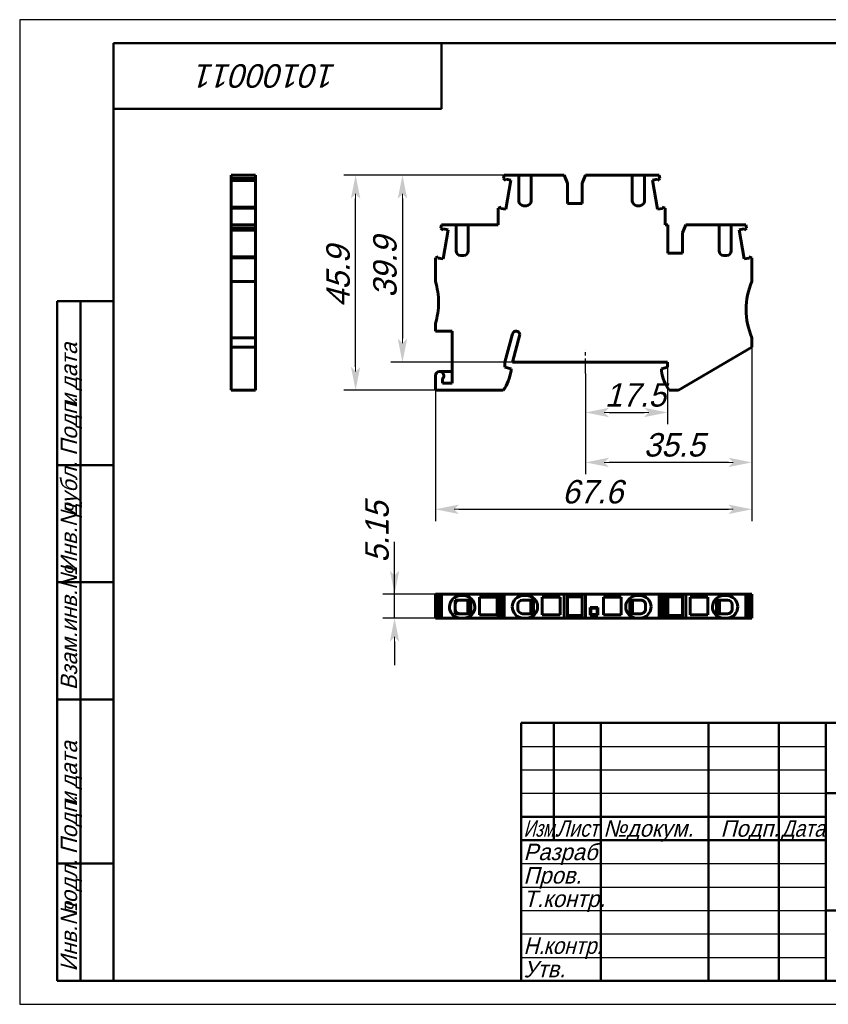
# Model space of a CAD drawing. Header units: millimetres. Extents: x 0 to 297, y 0 to 210.
# Tile 1 of 2: x 0 to 173, y 0 to 210. Entities that reach past the tile are written whole.
import ezdxf

# ---------------------------------------------------------------- set-up
doc = ezdxf.new("R2010")
doc.units = ezdxf.units.MM
doc.linetypes.add('CENTER_per1_scale0.102362', pattern=[5.2, 3.25, -0.65, 0.65, -0.65])
doc.styles.add('TextStyle_1', font='T-FLEX Type A.TTF', dxfattribs={"oblique": 15, "height": 5})
doc.styles.add('TextStyle_2', font='T-FLEX Type A.TTF', dxfattribs={"oblique": 15, "height": 3.5})
doc.styles.add('TextStyle_3', font='T-FLEX Type A.TTF', dxfattribs={"width": 0.744064, "oblique": 15, "height": 3.5})
doc.styles.add('TextStyle_4', font='T-FLEX Type A.TTF', dxfattribs={"width": 0.883061, "oblique": 15, "height": 3.5})
doc.styles.add('TextStyle_5', font='T-FLEX Type A.TTF', dxfattribs={"width": 0.94413, "oblique": 15, "height": 3.5})
doc.styles.add('TextStyle_7', font='T-FLEX Type A.TTF', dxfattribs={"oblique": 15, "height": 5})
doc.dimstyles.new('DIM_ST_1', dxfattribs={"dimtxt": 5, "dimasz": 5, "dimexe": 2.5, "dimexo": 0, "dimtad": 1, "dimrnd": 0.01, "dimdsep": 46, "dimtxsty": 'TextStyle_1', "dimblk": 'Arrow_3_C7_Status', "dimcen": 0.09, "dimclrd": 7, "dimclre": 7, "dimclrt": 7, "dimazin": 0, "dimtfac": 1, "dimtdec": 0, "dimtmove": 0, "dimatfit": 0, "dimldrblk": 'NONE', "dimfxl": 1, "dimtvp": 1, "dimtolj": 1, "dimarcsym": 0})
doc.dimstyles.new('DIM_ST_2', dxfattribs={"dimtxt": 5, "dimasz": 5, "dimexe": 2.5, "dimexo": 0, "dimtad": 1, "dimdec": 1, "dimrnd": 0.1, "dimdsep": 46, "dimtxsty": 'TextStyle_1', "dimblk": 'Arrow_3_C7_Status', "dimcen": 0.09, "dimclrd": 7, "dimclre": 7, "dimclrt": 7, "dimazin": 0, "dimtfac": 1, "dimtdec": 0, "dimtmove": 0, "dimatfit": 0, "dimldrblk": 'NONE', "dimfxl": 1, "dimtvp": 1, "dimtolj": 1, "dimarcsym": 0})
doc.dimstyles.new('DIM_ST_3', dxfattribs={"dimtxt": 5, "dimasz": 5, "dimexe": 2.5, "dimexo": 0, "dimtad": 1, "dimdec": 1, "dimrnd": 0.1, "dimdsep": 46, "dimtxsty": 'TextStyle_1', "dimblk": 'Arrow_3_C7_Status', "dimcen": 0.09, "dimclrd": 7, "dimclre": 7, "dimclrt": 7, "dimazin": 0, "dimtfac": 1, "dimtdec": 0, "dimtmove": 0, "dimatfit": 0, "dimldrblk": 'NONE', "dimfxl": 1, "dimtvp": 1, "dimtolj": 1, "dimarcsym": 0})
doc.dimstyles.new('DIM_ST_4', dxfattribs={"dimtxt": 5, "dimasz": 5, "dimexe": 2.5, "dimexo": 0, "dimtad": 1, "dimrnd": 0.01, "dimdsep": 46, "dimtxsty": 'TextStyle_1', "dimblk": 'Arrow_3_C7_Status', "dimcen": 0.09, "dimclrd": 7, "dimclre": 7, "dimclrt": 7, "dimazin": 0, "dimtfac": 1, "dimtdec": 0, "dimtmove": 0, "dimatfit": 0, "dimldrblk": 'NONE', "dimfxl": 1, "dimtvp": 1, "dimtolj": 1, "dimarcsym": 0})

# ---------------------------------------------------------------- blocks, each defined once
blk = doc.blocks.new('Arrow_3_C7_Status')
at = {"color": 7, "linetype": 'Continuous', "lineweight": 0}
blk.add_line((-1, 0), (-0.8, 0), dxfattribs=at)
at = {"color": 7}
blk.add_solid([(-1, -0.2), (0, 0), (-0.8, 0), (-1, 0.2)], dxfattribs=at)
blk = doc.blocks.new('*D5')
at = {"color": 7, "lineweight": -2}
for p, q in [((138.24, 136.98), (138.24, 123.73)), ((120.74, 134.51), (120.74, 123.73)), ((125.74, 126.23), (133.24, 126.23))]:
    blk.add_line(p, q, dxfattribs=at)
at = {"layer": 'Defpoints', "color": 0}
for p in [(138.24, 136.98), (120.74, 134.51), (138.24, 126.23)]:
    blk.add_point(p, dxfattribs=at)
at = {"color": 7, "lineweight": -2, "xscale": 5, "yscale": 5, "zscale": 5, "rotation": 180}
blk.add_blockref('Arrow_3_C7_Status', (120.74, 126.23), dxfattribs=at)
at = {"color": 7, "lineweight": -2, "xscale": 5, "yscale": 5, "zscale": 5}
blk.add_blockref('Arrow_3_C7_Status', (138.24, 126.23), dxfattribs=at)
blk = doc.blocks.new('_None')
blk = doc.blocks.new('*D6')
at = {"color": 7, "lineweight": -2}
for p, q in [((109.11, 176.83), (79.17, 176.83)), ((81.67, 171.83), (81.67, 141.98)), ((105.14, 136.98), (79.17, 136.98))]:
    blk.add_line(p, q, dxfattribs=at)
at = {"layer": 'Defpoints', "color": 0}
for p in [(109.11, 176.83), (81.67, 136.98), (105.14, 136.98)]:
    blk.add_point(p, dxfattribs=at)
at = {"color": 7, "lineweight": -2, "xscale": 5, "yscale": 5, "zscale": 5}
for p, rotation in [((81.67, 176.83), 89.99999999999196), ((81.67, 136.98), 269.999999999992)]:
    blk.add_blockref('Arrow_3_C7_Status', p, dxfattribs=dict(at, rotation=rotation))
blk = doc.blocks.new('*D7')
at = {"color": 7, "lineweight": -2}
for p, q in [((156.24, 142.18), (156.24, 103.08)), ((88.69, 130.98), (88.69, 103.08)), ((93.69, 105.58), (151.24, 105.58))]:
    blk.add_line(p, q, dxfattribs=at)
at = {"layer": 'Defpoints', "color": 0}
for p in [(156.24, 142.18), (88.69, 130.98), (156.24, 105.58)]:
    blk.add_point(p, dxfattribs=at)
at = {"color": 7, "lineweight": -2, "xscale": 5, "yscale": 5, "zscale": 5}
for p, rotation in [((88.69, 105.58), 180), ((156.24, 105.58), 360)]:
    blk.add_blockref('Arrow_3_C7_Status', p, dxfattribs=dict(at, rotation=rotation))
blk = doc.blocks.new('*D8')
at = {"color": 7, "lineweight": -2}
for p, q in [((109.11, 176.83), (69.17, 176.83)), ((71.67, 135.98), (71.67, 171.83)), ((88.69, 130.98), (69.17, 130.98))]:
    blk.add_line(p, q, dxfattribs=at)
at = {"layer": 'Defpoints', "color": 0}
for p in [(71.67, 176.83), (109.11, 176.83), (88.69, 130.98)]:
    blk.add_point(p, dxfattribs=at)
at = {"color": 7, "lineweight": -2, "xscale": 5, "yscale": 5, "zscale": 5}
for p, rotation in [((71.67, 176.83), 90.0000000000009), ((71.67, 130.98), 270.0000000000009)]:
    blk.add_blockref('Arrow_3_C7_Status', p, dxfattribs=dict(at, rotation=rotation))
blk = doc.blocks.new('*D9')
at = {"color": 7, "lineweight": -2}
for p, q in [((156.24, 140.18), (156.24, 113.08)), ((120.74, 134.51), (120.74, 113.08)), ((151.24, 115.58), (125.74, 115.58))]:
    blk.add_line(p, q, dxfattribs=at)
at = {"layer": 'Defpoints', "color": 0}
for p in [(156.24, 140.18), (120.74, 134.51), (120.74, 115.58)]:
    blk.add_point(p, dxfattribs=at)
at = {"color": 7, "lineweight": -2, "xscale": 5, "yscale": 5, "zscale": 5, "rotation": 180}
blk.add_blockref('Arrow_3_C7_Status', (120.74, 115.58), dxfattribs=at)
at = {"color": 7, "lineweight": -2, "xscale": 5, "yscale": 5, "zscale": 5}
blk.add_blockref('Arrow_3_C7_Status', (156.24, 115.58), dxfattribs=at)
blk = doc.blocks.new('*D10')
at = {"color": 7, "lineweight": -2}
for p, q in [((79.98, 87.51), (79.98, 98.65)), ((79.98, 92.51), (79.98, 97.51)), ((89.98, 87.51), (77.48, 87.51)), ((79.98, 82.36), (79.98, 87.51)), ((89.98, 82.36), (77.48, 82.36)), ((79.98, 77.36), (79.98, 72.36))]:
    blk.add_line(p, q, dxfattribs=at)
at = {"layer": 'Defpoints', "color": 0}
for p in [(79.98, 87.51), (89.98, 87.51), (89.98, 82.36)]:
    blk.add_point(p, dxfattribs=at)
at = {"color": 7, "lineweight": -2, "xscale": 5, "yscale": 5, "zscale": 5}
for p, rotation in [((79.98, 87.51), 270), ((79.98, 82.36), 90)]:
    blk.add_blockref('Arrow_3_C7_Status', p, dxfattribs=dict(at, rotation=rotation))
blk = doc.blocks.new('_FR1Страница_1')
at = {"color": 7, "linetype": 'Continuous', "lineweight": 25}
for p, q in [((0, 210), (0, 0)), ((297, 210), (0, 210)), ((107, 55), (172, 55)), ((107, 50), (172, 50)), ((107, 45), (172, 45)), ((107, 30), (172, 30)), ((107, 25), (172, 25)), ((107, 20), (172, 20)), ((107, 15), (172, 15)), ((107, 10), (172, 10)), ((0, 0), (297, 0))]:
    blk.add_line(p, q, dxfattribs=at)
at = {"color": 7, "linetype": 'Continuous', "lineweight": 50}
for p, q in [((20, 5), (20, 205)), ((20, 205), (292, 205)), ((90, 191), (90, 205)), ((20, 191), (90, 191)), ((8, 5), (8, 150)), ((8, 150), (20, 150)), ((13, 150), (13, 5)), ((8, 115), (20, 115)), ((8, 90), (20, 90)), ((20, 65), (8, 65)), ((107, 5), (107, 60)), ((107, 60), (292, 60)), ((114, 60), (114, 35)), ((124, 60), (124, 5)), ((147, 60), (147, 5)), ((162, 60), (162, 5)), ((172, 60), (172, 5)), ((172, 45), (292, 45)), ((107, 40), (172, 40)), ((107, 35), (172, 35)), ((8, 30), (20, 30)), ((172, 20), (292, 20)), ((20, 5), (8, 5)), ((292, 5), (20, 5))]:
    blk.add_line(p, q, dxfattribs=at)
at = {"color": 7, "oblique": 15}
for s, height, rotation, style, p in [('10100011', 5, 180, 'TextStyle_7', (67.63, 200.5)), ('дата', 3.5, 90, 'TextStyle_2', (12.25, 131.01)), ('Подп.', 3.5, 90, 'TextStyle_2', (12.25, 117)), ('и', 3.5, 90, 'TextStyle_2', (12.25, 127.51)), ('дубл.', 3.5, 90, 'TextStyle_2', (12.25, 104.01)), ('Инв.№', 3.5, 90, 'TextStyle_2', (12.25, 92)), ('Взам.инв.№', 3.5, 90, 'TextStyle_2', (12.25, 67)), ('дата', 3.5, 90, 'TextStyle_2', (12.25, 46.01)), ('Подп.', 3.5, 90, 'TextStyle_2', (12.25, 32)), ('и', 3.5, 90, 'TextStyle_2', (12.25, 42.51)), ('подл.', 3.5, 90, 'TextStyle_2', (12.25, 19.01)), ('Инв.№', 3.5, 90, 'TextStyle_2', (12.25, 7))]:
    blk.add_text(s, height=height, rotation=rotation, dxfattribs=dict(at, style=style)).set_placement(p)
for s, style, width, p in [('Изм.', 'TextStyle_3', 0.744064, (107.5, 35.75)), ('Лист', 'TextStyle_4', 0.883061, (114.5, 35.75)), ('Дата', 'TextStyle_4', 0.883061, (162.5, 35.75)), ('Н.', 'TextStyle_5', 0.94413, (107.5, 10.75)), ('контр.', 'TextStyle_5', 0.94413, (111.75, 10.75))]:
    blk.add_text(s, height=3.5, dxfattribs=dict(at, style=style, width=width)).set_placement(p)
at = {"color": 7, "style": 'TextStyle_2', "oblique": 15}
for s, p in [('№', (124.5, 35.75)), ('докум.', (129.5, 35.75)), ('Подп.', (149.53, 35.75)), ('Разраб.', (107.5, 30.75)), ('Пров.', (107.5, 25.75)), ('Т.контр.', (107.5, 20.75)), ('Утв.', (107.5, 5.75))]:
    blk.add_text(s, height=3.5, dxfattribs=at).set_placement(p)
blk = doc.blocks.new('Страница_1')
at = {"color": 7, "linetype": 'Continuous', "lineweight": 60}
for p, q in [((50.307, 176.83), (45.157, 176.83)), ((45.157, 176.83), (45.157, 176.103)), ((50.307, 176.83), (50.307, 176.103)), ((103.254, 176.103), (103.382, 176.83)), ((106.511, 176.83), (103.382, 176.83)), ((106.511, 171.33), (106.511, 176.83)), ((106.513, 176.83), (107.511, 176.83)), ((108.111, 176.83), (107.511, 176.83)), ((109.109, 176.83), (108.111, 176.83)), ((116.168, 176.83), (109.111, 176.83)), ((109.111, 176.83), (109.111, 171.33)), ((116.886, 175.13), (116.168, 176.83)), ((120.755, 176.83), (120.036, 175.13)), ((130.711, 176.83), (120.755, 176.83)), ((130.711, 171.33), (130.711, 176.83)), ((130.713, 176.83), (131.711, 176.83)), ((132.311, 176.83), (131.711, 176.83)), ((133.309, 176.83), (132.311, 176.83)), ((136.44, 176.83), (133.311, 176.83)), ((133.311, 171.33), (133.311, 176.83)), ((136.44, 176.83), (136.568, 176.103)), ((50.307, 176.103), (45.157, 176.103)), ((45.157, 176.103), (45.157, 175.709)), ((50.307, 175.709), (45.157, 175.709)), ((45.157, 175.707), (45.157, 170.019)), ((50.307, 176.103), (50.307, 175.709)), ((50.307, 175.707), (50.307, 170.019)), ((103.723, 175.709), (103.254, 176.103)), ((103.723, 175.709), (103.77, 175.978)), ((103.725, 169.563), (104.824, 175.792)), ((103.77, 175.978), (104.824, 175.792)), ((116.886, 175.13), (116.886, 170.83)), ((120.036, 170.83), (120.036, 175.13)), ((134.999, 175.792), (136.052, 175.978)), ((134.999, 175.792), (136.097, 169.563)), ((136.052, 175.978), (136.1, 175.709)), ((136.568, 176.103), (136.1, 175.709)), ((108.111, 170.33), (107.511, 170.33)), ((120.036, 170.83), (116.886, 170.83)), ((131.711, 170.33), (132.311, 170.33)), ((45.157, 170.017), (45.157, 169.787)), ((50.307, 170.017), (45.157, 170.017)), ((45.157, 166.23), (45.157, 169.787)), ((50.307, 169.787), (45.157, 169.787)), ((50.307, 170.017), (50.307, 169.787)), ((50.307, 166.23), (50.307, 169.787)), ((102.086, 169.787), (102.719, 170.017)), ((102.086, 166.23), (102.086, 169.787)), ((102.672, 169.749), (102.719, 170.017)), ((103.725, 169.563), (102.672, 169.749)), ((137.151, 169.749), (136.097, 169.563)), ((137.103, 170.017), (137.151, 169.749)), ((137.103, 170.017), (137.736, 169.787)), ((137.736, 166.23), (137.736, 169.787)), ((45.157, 166.23), (45.157, 165.503)), ((50.307, 166.23), (45.157, 166.23)), ((50.307, 166.23), (50.307, 165.503)), ((89.854, 165.503), (89.982, 166.23)), ((93.111, 166.23), (89.982, 166.23)), ((93.111, 160.73), (93.111, 166.23)), ((93.113, 166.23), (94.111, 166.23)), ((94.711, 166.23), (94.111, 166.23)), ((95.709, 166.23), (94.711, 166.23)), ((102.086, 166.23), (95.711, 166.23)), ((95.711, 166.23), (95.711, 160.73)), ((137.736, 166.23), (138.286, 166.23)), ((138.286, 166.23), (138.286, 160.23)), ((142.155, 166.23), (141.436, 164.53)), ((142.155, 166.23), (149.211, 166.23)), ((149.211, 160.73), (149.211, 166.23)), ((149.213, 166.23), (150.211, 166.23)), ((150.811, 166.23), (150.211, 166.23)), ((151.809, 166.23), (150.811, 166.23)), ((151.811, 166.23), (154.94, 166.23)), ((151.811, 160.73), (151.811, 166.23)), ((154.94, 166.23), (155.068, 165.503)), ((50.307, 165.503), (45.157, 165.503)), ((45.157, 165.503), (45.157, 165.109)), ((50.307, 165.109), (45.157, 165.109)), ((45.157, 165.107), (45.157, 159.419)), ((50.307, 165.503), (50.307, 165.109)), ((50.307, 165.107), (50.307, 159.419)), ((90.323, 165.109), (89.854, 165.503)), ((90.323, 165.109), (90.37, 165.378)), ((90.325, 158.963), (91.424, 165.192)), ((90.37, 165.378), (91.424, 165.192)), ((141.436, 160.23), (141.436, 164.53)), ((153.499, 165.192), (154.552, 165.378)), ((153.499, 165.192), (154.597, 158.963)), ((154.552, 165.378), (154.6, 165.109)), ((155.068, 165.503), (154.6, 165.109)), ((94.711, 159.73), (94.111, 159.73)), ((141.436, 160.23), (138.286, 160.23)), ((150.211, 159.73), (150.811, 159.73)), ((45.157, 159.417), (45.157, 159.187)), ((50.307, 159.417), (45.157, 159.417)), ((45.157, 159.187), (45.157, 154.18)), ((50.307, 159.187), (45.157, 159.187)), ((50.307, 159.417), (50.307, 159.187)), ((50.307, 159.187), (50.307, 154.18)), ((88.686, 159.187), (89.319, 159.417)), ((88.686, 154.18), (88.686, 159.187)), ((89.272, 159.149), (89.319, 159.417)), ((90.325, 158.963), (89.272, 159.149)), ((155.651, 159.149), (154.597, 158.963)), ((155.603, 159.417), (156.236, 159.187)), ((155.603, 159.417), (155.651, 159.149)), ((156.236, 159.187), (156.236, 154.18)), ((50.307, 154.18), (45.157, 154.18)), ((45.157, 154.18), (45.157, 148.18)), ((50.307, 154.18), (50.307, 148.18)), ((45.157, 148.18), (45.157, 142.18)), ((50.307, 148.18), (50.307, 142.18)), ((88.686, 143.58), (88.686, 145.18)), ((92.286, 143.58), (88.686, 143.58)), ((92.286, 132.48), (92.286, 143.58)), ((103.536, 136.98), (105.146, 142.987)), ((105.136, 136.98), (106.714, 142.868)), ((45.157, 142.18), (45.157, 140.18)), ((50.307, 142.18), (45.157, 142.18)), ((50.307, 142.18), (50.307, 140.18)), ((156.236, 142.18), (156.236, 140.18)), ((50.307, 140.18), (45.157, 140.18)), ((45.157, 140.18), (45.157, 130.98)), ((50.307, 140.18), (50.307, 130.98)), ((156.236, 140.18), (140.58, 130.98)), ((103.536, 136.98), (103.536, 135.88)), ((138.236, 136.98), (105.136, 136.98)), ((138.236, 135.88), (138.236, 136.98)), ((89.586, 134.98), (92.286, 134.98)), ((103.536, 135.88), (104.836, 135.532)), ((104.836, 135.532), (104.836, 135.08)), ((136.936, 135.532), (138.236, 135.88)), ((136.936, 135.08), (136.936, 135.532)), ((88.686, 130.98), (88.686, 134.08)), ((90.186, 133.409), (90.186, 132.48)), ((90.186, 132.48), (92.286, 132.48)), ((50.307, 130.98), (45.157, 130.98)), ((103.177, 130.98), (88.686, 130.98)), ((140.58, 130.98), (138.595, 130.98)), ((88.686, 87.51), (88.686, 82.36)), ((88.686, 87.51), (89.319, 87.51)), ((89.319, 87.51), (89.319, 82.36)), ((89.852, 87.51), (89.321, 87.51)), ((89.854, 87.51), (89.982, 87.51)), ((89.854, 87.51), (89.854, 82.36)), ((89.982, 87.51), (89.982, 82.36)), ((102.086, 87.51), (89.982, 87.51)), ((92.886, 86.21), (92.886, 84.76)), ((93.886, 86.21), (92.886, 86.21)), ((93.886, 86.21), (94.111, 86.21)), ((94.711, 87.16), (94.111, 87.16)), ((94.111, 86.21), (94.711, 86.21)), ((94.711, 86.21), (96.261, 86.21)), ((95.636, 83.31), (95.636, 86.21)), ((96.261, 86.363), (96.399, 86.467)), ((96.261, 83.158), (96.261, 86.363)), ((101.886, 86.86), (98.086, 86.86)), ((98.086, 83.06), (98.086, 86.86)), ((101.886, 86.86), (101.886, 83.06)), ((102.086, 87.51), (102.719, 87.51)), ((102.086, 87.51), (102.086, 82.36)), ((102.719, 87.51), (102.719, 82.36)), ((103.252, 87.51), (102.721, 87.51)), ((103.254, 87.51), (103.254, 82.36)), ((103.254, 87.51), (103.382, 87.51)), ((116.168, 87.51), (103.382, 87.51)), ((103.382, 87.51), (103.382, 82.36)), ((107.286, 86.21), (107.511, 86.21)), ((108.111, 87.16), (107.511, 87.16)), ((107.511, 86.21), (108.111, 86.21)), ((108.111, 86.21), (109.661, 86.21)), ((109.036, 83.31), (109.036, 86.21)), ((109.661, 86.363), (109.799, 86.467)), ((109.661, 83.158), (109.661, 86.363)), ((115.286, 86.86), (111.486, 86.86)), ((111.486, 83.06), (111.486, 86.86)), ((115.286, 86.86), (115.286, 83.06)), ((116.886, 87.51), (116.168, 87.51)), ((116.168, 82.36), (116.168, 87.51)), ((120.036, 87.51), (116.886, 87.51)), ((116.886, 82.36), (116.886, 87.51)), ((120.036, 86.935), (116.886, 86.935)), ((120.036, 82.36), (120.036, 87.51)), ((120.755, 87.51), (120.036, 87.51)), ((120.755, 82.36), (120.755, 87.51)), ((136.44, 87.51), (120.755, 87.51)), ((124.536, 86.86), (124.536, 83.06)), ((128.336, 86.86), (124.536, 86.86)), ((128.336, 83.06), (128.336, 86.86)), ((130.023, 86.467), (130.161, 86.363)), ((130.161, 86.363), (130.161, 83.158)), ((130.161, 86.21), (131.711, 86.21)), ((130.786, 83.31), (130.786, 86.21)), ((132.311, 87.16), (131.711, 87.16)), ((131.711, 86.21), (132.311, 86.21)), ((132.311, 86.21), (132.536, 86.21)), ((136.44, 87.51), (136.568, 87.51)), ((136.44, 87.51), (136.44, 82.36)), ((136.568, 87.51), (136.568, 82.36)), ((137.101, 87.51), (136.57, 87.51)), ((137.103, 87.51), (137.736, 87.51)), ((137.103, 87.51), (137.103, 82.36)), ((137.736, 87.51), (137.736, 82.36)), ((137.736, 87.51), (138.286, 87.51)), ((141.436, 87.51), (138.286, 87.51)), ((138.286, 82.36), (138.286, 87.51)), ((141.436, 86.935), (138.286, 86.935)), ((141.436, 82.36), (141.436, 87.51)), ((142.155, 87.51), (141.436, 87.51)), ((142.155, 87.51), (154.94, 87.51)), ((142.155, 82.36), (142.155, 87.51)), ((143.036, 86.86), (143.036, 83.06)), ((146.836, 86.86), (143.036, 86.86)), ((146.836, 83.06), (146.836, 86.86)), ((148.523, 86.467), (148.661, 86.363)), ((148.661, 86.363), (148.661, 83.158)), ((148.661, 86.21), (150.211, 86.21)), ((149.286, 83.31), (149.286, 86.21)), ((150.811, 87.16), (150.211, 87.16)), ((150.211, 86.21), (150.811, 86.21)), ((150.811, 86.21), (151.036, 86.21)), ((154.94, 87.51), (155.068, 87.51)), ((154.94, 87.51), (154.94, 82.36)), ((155.068, 87.51), (155.068, 82.36)), ((155.601, 87.51), (155.07, 87.51)), ((155.603, 87.51), (156.236, 87.51)), ((155.603, 87.51), (155.603, 82.36)), ((156.236, 87.51), (156.236, 82.36)), ((92.886, 84.76), (92.886, 83.31)), ((106.286, 85.21), (106.286, 84.76)), ((106.286, 84.76), (106.286, 84.31)), ((121.833, 84.513), (121.733, 84.613)), ((121.733, 84.613), (123.339, 84.613)), ((121.733, 83.008), (121.733, 84.613)), ((121.833, 84.513), (121.833, 83.108)), ((123.239, 84.513), (121.833, 84.513)), ((123.339, 84.613), (123.239, 84.513)), ((123.239, 83.108), (123.239, 84.513)), ((123.339, 84.613), (123.339, 83.008)), ((133.536, 84.76), (133.536, 85.21)), ((133.536, 84.31), (133.536, 84.76)), ((152.036, 85.21), (152.036, 84.76)), ((152.036, 84.76), (152.036, 84.31)), ((88.686, 82.36), (89.319, 82.36)), ((89.852, 82.36), (89.321, 82.36)), ((89.854, 82.36), (89.982, 82.36)), ((93.111, 82.36), (89.982, 82.36)), ((92.886, 83.31), (93.886, 83.31)), ((93.111, 82.579), (93.111, 82.36)), ((93.111, 82.36), (94.111, 82.36)), ((94.111, 83.31), (93.886, 83.31)), ((94.711, 83.31), (94.111, 83.31)), ((94.711, 82.36), (94.111, 82.36)), ((96.261, 83.31), (94.711, 83.31)), ((94.711, 82.36), (95.711, 82.36)), ((95.711, 82.36), (95.711, 82.579)), ((102.086, 82.36), (95.711, 82.36)), ((96.399, 83.054), (96.261, 83.158)), ((101.886, 83.06), (98.086, 83.06)), ((102.086, 82.36), (102.719, 82.36)), ((103.252, 82.36), (102.721, 82.36)), ((103.254, 82.36), (103.382, 82.36)), ((106.511, 82.36), (103.382, 82.36)), ((106.511, 82.579), (106.511, 82.36)), ((106.511, 82.36), (107.511, 82.36)), ((107.511, 83.31), (107.286, 83.31)), ((108.111, 83.31), (107.511, 83.31)), ((108.111, 82.36), (107.511, 82.36)), ((109.661, 83.31), (108.111, 83.31)), ((108.111, 82.36), (109.111, 82.36)), ((109.111, 82.36), (109.111, 82.579)), ((116.168, 82.36), (109.111, 82.36)), ((109.799, 83.054), (109.661, 83.158)), ((115.286, 83.06), (111.486, 83.06)), ((116.886, 82.36), (116.168, 82.36)), ((120.036, 82.935), (116.886, 82.935)), ((120.036, 82.36), (116.886, 82.36)), ((120.755, 82.36), (120.036, 82.36)), ((130.711, 82.36), (120.755, 82.36)), ((121.833, 83.108), (121.733, 83.008)), ((123.339, 83.008), (121.733, 83.008)), ((121.833, 83.108), (123.239, 83.108)), ((123.339, 83.008), (123.239, 83.108)), ((124.536, 83.06), (128.336, 83.06)), ((130.161, 83.158), (130.023, 83.054)), ((131.711, 83.31), (130.161, 83.31)), ((130.711, 82.579), (130.711, 82.36)), ((130.711, 82.36), (131.711, 82.36)), ((132.311, 83.31), (131.711, 83.31)), ((131.711, 82.36), (132.311, 82.36)), ((132.536, 83.31), (132.311, 83.31)), ((133.311, 82.36), (132.311, 82.36)), ((133.311, 82.36), (133.311, 82.579)), ((136.44, 82.36), (133.311, 82.36)), ((136.44, 82.36), (136.568, 82.36)), ((137.101, 82.36), (136.57, 82.36)), ((137.103, 82.36), (137.736, 82.36)), ((137.736, 82.36), (138.286, 82.36)), ((141.436, 82.935), (138.286, 82.935)), ((141.436, 82.36), (138.286, 82.36)), ((142.155, 82.36), (141.436, 82.36)), ((142.155, 82.36), (149.211, 82.36)), ((143.036, 83.06), (146.836, 83.06)), ((148.661, 83.158), (148.523, 83.054)), ((150.211, 83.31), (148.661, 83.31)), ((149.211, 82.579), (149.211, 82.36)), ((149.211, 82.36), (150.211, 82.36)), ((150.811, 83.31), (150.211, 83.31)), ((150.211, 82.36), (150.811, 82.36)), ((151.036, 83.31), (150.811, 83.31)), ((151.811, 82.36), (150.811, 82.36)), ((151.811, 82.36), (151.811, 82.579)), ((151.811, 82.36), (154.94, 82.36)), ((154.94, 82.36), (155.068, 82.36)), ((155.601, 82.36), (155.07, 82.36)), ((155.603, 82.36), (156.236, 82.36))]:
    blk.add_line(p, q, dxfattribs=at)
at = {"color": 7, "linetype": 'CENTER_per1_scale0.102362', "lineweight": 25}
blk.add_line((120.736, 134.505), (120.736, 139.705), dxfattribs=at)
blk.add_line((120.736, 134.505), (120.736, 139.705), dxfattribs=at)
at = {"color": 7, "linetype": 'Continuous', "lineweight": 60}
for centre, radius, start, end in [((107.511, 171.33), 1, 180, 270), ((108.111, 171.33), 1, 270, 0), ((131.711, 171.33), 1, 180.00001, 270), ((132.311, 171.33), 1, 270, 360), ((94.111, 160.73), 1, 180, 270), ((94.711, 160.73), 1, 270, 0), ((150.211, 160.73), 1, 180, 270), ((150.811, 160.73), 1, 270, 360), ((74.377, 149.68), 15, 0, 17.4576), ((169.984, 148.18), 15, 156.42182, 180), ((74.377, 149.68), 15, 342.5424, 0), ((169.984, 148.18), 15, 180, 203.57818), ((105.918, 142.78), 0.8, 6.27468, 165), ((89.586, 134.08), 0.9, 0.00001, 179.99999), ((95.442, 136.496), 9.5, 324.50968, 351.4318), ((146.33, 136.496), 9.5, 188.5682, 215.49032), ((89.586, 134.08), 0.9, 311.81031, 0), ((94.111, 84.76), 2.4, 90, 180), ((93.886, 85.21), 1, 90, 179.99999), ((94.711, 84.76), 2.4, 0, 90), ((107.511, 84.76), 2.4, 90, 179.99999), ((107.286, 85.21), 1, 90, 179.99999), ((108.111, 84.76), 2.4, 0, 90), ((131.711, 84.76), 2.4, 90, 180), ((132.311, 84.76), 2.4, 0, 90), ((132.536, 85.21), 1, 359.99999, 90), ((150.211, 84.76), 2.4, 90, 180), ((150.811, 84.76), 2.4, 360, 90), ((151.036, 85.21), 1, 360, 90), ((94.111, 84.76), 2.4, 179.99999, 245.37568), ((93.886, 84.31), 1, 180, 270), ((94.711, 84.76), 2.4, 294.62432, 360), ((107.511, 84.76), 2.4, 180, 245.37568), ((107.286, 84.31), 1, 180, 270), ((108.111, 84.76), 2.4, 294.62432, 360), ((131.711, 84.76), 2.4, 180, 245.37568), ((132.536, 84.31), 1, 270, 0.00001), ((132.311, 84.76), 2.4, 294.62432, 0.00001), ((150.211, 84.76), 2.4, 180.00001, 245.37568), ((151.036, 84.31), 1, 270, 0.00001), ((150.811, 84.76), 2.4, 294.62432, 0.00001), ((94.111, 84.76), 2.4, 245.37568, 270), ((94.711, 84.76), 2.4, 270, 294.62432), ((107.511, 84.76), 2.4, 245.37568, 270), ((108.111, 84.76), 2.4, 270, 294.62432), ((131.711, 84.76), 2.4, 245.3757, 269.99999), ((132.311, 84.76), 2.4, 270.00001, 294.6243), ((150.211, 84.76), 2.4, 245.3757, 269.99999), ((150.811, 84.76), 2.4, 270.00001, 294.6243)]:
    blk.add_arc(centre, radius, start, end, dxfattribs=at)
blk.add_blockref('_FR1Страница_1', (0, 0))
at = {"color": 7, "style": 'TextStyle_1', "oblique": 15}
for s, p in [('39.9', (80.421, 150.695)), ('45.9', (70.421, 148.725)), ('5.15', (78.732, 94.18))]:
    blk.add_text(s, height=5, rotation=90, dxfattribs=at).set_placement(p)
for s, p in [('17.5', (124.841, 127.475)), ('35.5', (133.146, 116.825)), ('67.6', (115.714, 106.825))]:
    blk.add_text(s, height=5, dxfattribs=at).set_placement(p)
for base, p1, p2, angle, dimstyle, picture, middle in [((71.671, 176.83), (88.686, 130.98), (109.111, 176.83), 90, 'DIM_ST_2', '*D8', (71.671, 153.905)), ((81.671, 136.98), (109.111, 176.83), (105.136, 136.98), 270, 'DIM_ST_2', '*D6', (81.671, 155.875)), ((120.736, 115.575), (156.236, 140.18), (120.736, 134.505), 180, 'DIM_ST_4', '*D9', (137.971, 115.575)), ((79.982, 87.51), (89.982, 82.36), (89.982, 87.51), 90, 'DIM_ST_1', '*D10', (79.982, 98.648))]:
    dim = blk.add_linear_dim(base=base, p1=p1, p2=p2, angle=angle, text=' ', dimstyle=dimstyle)
    dim.commit()
    dim.dimension.update_dxf_attribs({"geometry": picture, "text_midpoint": middle, "dimtype": 160})
for base, p1, p2, dimstyle, picture, middle in [((156.236, 105.575), (88.686, 130.98), (156.236, 142.18), 'DIM_ST_3', '*D7', (121.071, 105.575)), ((138.236, 126.225), (120.736, 134.505), (138.236, 136.98), 'DIM_ST_1', '*D5', (129.486, 126.225))]:
    dim = blk.add_linear_dim(base=base, p1=p1, p2=p2, text=' ', dimstyle=dimstyle)
    dim.commit()
    dim.dimension.update_dxf_attribs({"geometry": picture, "text_midpoint": middle, "dimtype": 160})

msp = doc.modelspace()

# ---------------------------------------------------------------- block references
msp.add_blockref('Страница_1', (0, 0))

doc.saveas('drawing.dxf')
